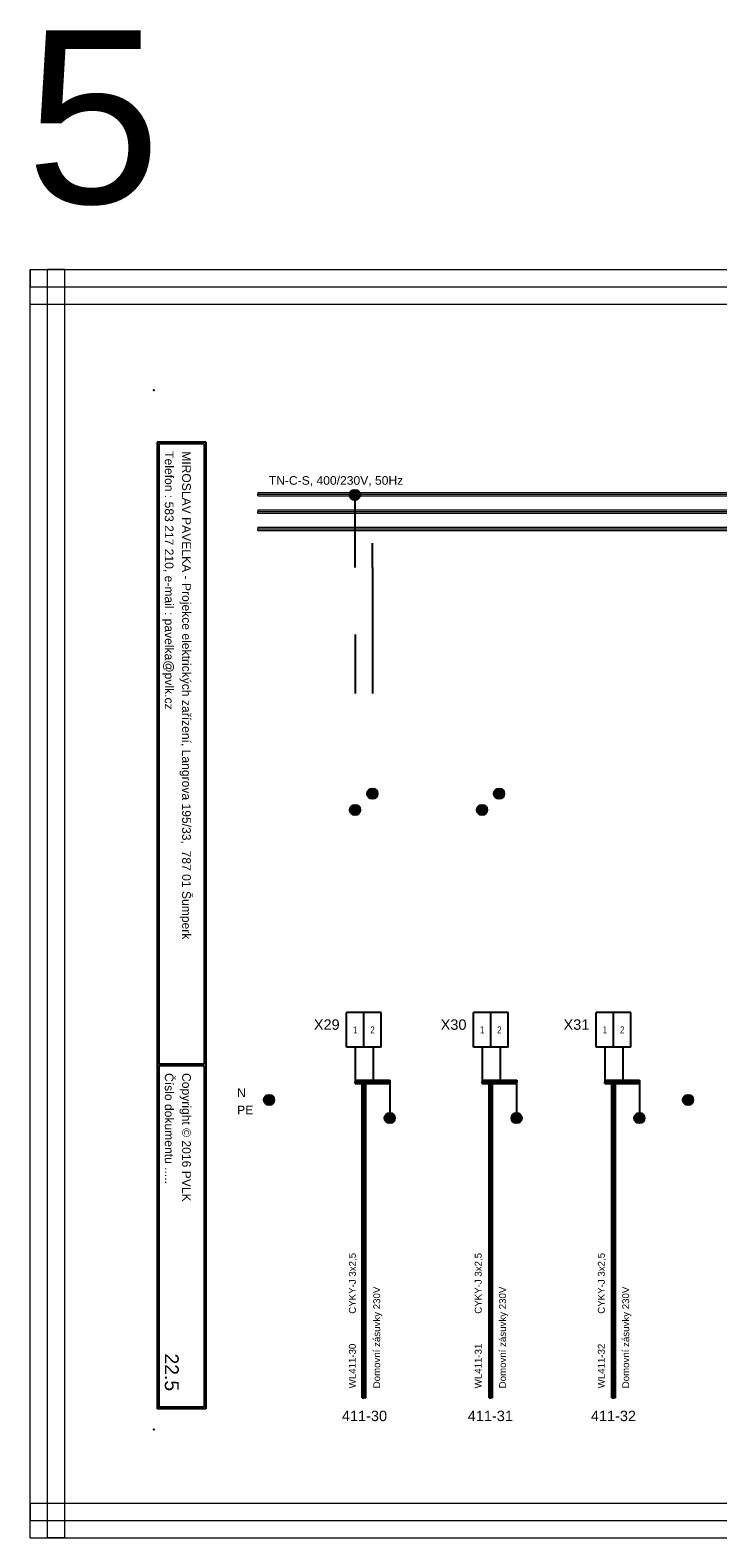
# Model space of a CAD drawing. Extents: x -1152 to 4054, y -4939 to -4246.
# Tile 10 of 19: x 1506 to 1705, y -4939 to -4504. Entities that reach past the tile are written whole.
import ezdxf
from ezdxf.enums import TextEntityAlignment as Align

# ---------------------------------------------------------------- set-up
doc = ezdxf.new("R2010")
doc.units = 0
doc.header["$MEASUREMENT"] = 0
for name, color, linetype in [('1-KRESBA', 7, 'Continuous'), ('__10-Popisy', 220, 'Continuous'), ('__Bílá', 7, 'Continuous'), ('__Oranžová', 30, 'Continuous'), ('__Rudá 010', 10, 'Continuous'), ('__Vínová 220', 220, 'Continuous'), ('__Zelená', 3, 'Continuous')]:
    doc.layers.add(name, color=color, linetype=linetype)
doc.styles.add('Arial', font='arial.ttf')
doc.styles.add('GENERATED_STYLE_1', font='arial.ttf')

# ---------------------------------------------------------------- blocks, each defined once
blk = doc.blocks.new('L0001A02')
at = {"linetype": 'Continuous'}
h = blk.add_hatch(color=256, dxfattribs=at)
edge = h.paths.add_edge_path()
edge.add_arc((0, 0), 1.5, 0, 360)
blk.add_circle((0, 0), 1.5)

msp = doc.modelspace()

# ---------------------------------------------------------------- linework, layer by layer
for p, q in [((1602.62, -4787.73), (1597.62, -4787.73)), ((1597.62, -4797.73), (1597.62, -4787.73)), ((1602.62, -4797.73), (1602.62, -4787.73)), ((1607.62, -4787.73), (1602.62, -4787.73)), ((1602.62, -4797.73), (1602.62, -4787.73)), ((1607.62, -4797.73), (1607.62, -4787.73)), ((1639.25, -4787.73), (1634.25, -4787.73)), ((1634.25, -4797.73), (1634.25, -4787.73)), ((1639.25, -4797.73), (1639.25, -4787.73)), ((1644.25, -4787.73), (1639.25, -4787.73)), ((1639.25, -4797.73), (1639.25, -4787.73)), ((1644.25, -4797.73), (1644.25, -4787.73)), ((1674.73, -4787.73), (1669.73, -4787.73)), ((1669.73, -4797.73), (1669.73, -4787.73)), ((1674.73, -4797.73), (1674.73, -4787.73)), ((1679.73, -4787.73), (1674.73, -4787.73)), ((1674.73, -4797.73), (1674.73, -4787.73)), ((1679.73, -4797.73), (1679.73, -4787.73)), ((1602.62, -4797.73), (1597.62, -4797.73)), ((1607.62, -4797.73), (1602.62, -4797.73)), ((1639.25, -4797.73), (1634.25, -4797.73)), ((1644.25, -4797.73), (1639.25, -4797.73)), ((1674.73, -4797.73), (1669.73, -4797.73)), ((1679.73, -4797.73), (1674.73, -4797.73))]:
    msp.add_line(p, q)
at = {"layer": '1-KRESBA'}
for p, q in [((1600.12, -4659.3), (1600.12, -4638.26)), ((1605.12, -4659.3), (1605.12, -4652.27)), ((1605.12, -4659.3), (1605.12, -4695.66)), ((1600.12, -4678.65), (1600.12, -4695.66)), ((1600.12, -4797.73), (1600.12, -4807.73)), ((1605.32, -4797.73), (1605.32, -4807.73)), ((1636.75, -4797.73), (1636.75, -4807.73)), ((1641.94, -4797.73), (1641.94, -4807.73)), ((1672.23, -4797.73), (1672.23, -4807.73)), ((1677.42, -4797.73), (1677.42, -4807.73)), ((1600.12, -4807.23), (1600.12, -4807.73)), ((1600.12, -4807.23), (1610.12, -4807.23)), ((1600.12, -4808.23), (1600.12, -4807.73)), ((1600.12, -4807.73), (1610.12, -4807.73)), ((1600.12, -4808.23), (1610.12, -4808.23)), ((1602.15, -4898.94), (1602.15, -4807.52)), ((1602.15, -4807.52), (1602.65, -4807.52)), ((1602.65, -4898.94), (1602.65, -4807.52)), ((1603.15, -4807.52), (1602.65, -4807.52)), ((1603.15, -4898.94), (1603.15, -4807.52)), ((1610.11, -4807.73), (1610.11, -4817.73)), ((1610.12, -4807.23), (1610.12, -4807.73)), ((1610.12, -4808.23), (1610.12, -4807.73)), ((1636.75, -4807.23), (1636.75, -4807.73)), ((1636.75, -4807.23), (1646.75, -4807.23)), ((1636.75, -4808.23), (1636.75, -4807.73)), ((1636.75, -4807.73), (1646.75, -4807.73)), ((1636.75, -4808.23), (1646.75, -4808.23)), ((1638.78, -4898.94), (1638.78, -4807.52)), ((1638.78, -4807.52), (1639.28, -4807.52)), ((1639.28, -4898.94), (1639.28, -4807.52)), ((1639.78, -4807.52), (1639.28, -4807.52)), ((1639.78, -4898.94), (1639.78, -4807.52)), ((1646.74, -4807.73), (1646.74, -4817.73)), ((1646.75, -4807.23), (1646.75, -4807.73)), ((1646.75, -4808.23), (1646.75, -4807.73)), ((1672.23, -4807.23), (1672.23, -4807.73)), ((1672.23, -4807.23), (1682.23, -4807.23)), ((1672.23, -4808.23), (1672.23, -4807.73)), ((1672.23, -4807.73), (1682.23, -4807.73)), ((1672.23, -4808.23), (1682.23, -4808.23)), ((1674.26, -4898.94), (1674.26, -4807.52)), ((1674.26, -4807.52), (1674.76, -4807.52)), ((1674.76, -4898.94), (1674.76, -4807.52)), ((1675.26, -4807.52), (1674.76, -4807.52)), ((1675.26, -4898.94), (1675.26, -4807.52)), ((1682.22, -4807.73), (1682.22, -4817.73)), ((1682.23, -4807.23), (1682.23, -4807.73)), ((1682.23, -4808.23), (1682.23, -4807.73)), ((1602.15, -4898.94), (1602.65, -4898.94)), ((1603.15, -4898.94), (1602.65, -4898.94)), ((1638.78, -4898.94), (1639.28, -4898.94)), ((1639.78, -4898.94), (1639.28, -4898.94)), ((1674.26, -4898.94), (1674.76, -4898.94)), ((1675.26, -4898.94), (1674.76, -4898.94))]:
    msp.add_line(p, q, dxfattribs=at)
at = {"layer": '__Bílá'}
for p, q in [((1556.95, -4623.12), (1542.95, -4623.12)), ((1542.95, -4623.12), (1542.95, -4902.12)), ((1556.45, -4623.62), (1543.45, -4623.62)), ((1543.45, -4623.62), (1543.45, -4802.62)), ((1556.45, -4623.62), (1556.45, -4802.62)), ((1556.95, -4623.12), (1556.95, -4902.12)), ((1556.45, -4802.62), (1543.45, -4802.62)), ((1556.45, -4803.12), (1543.45, -4803.12)), ((1543.45, -4803.12), (1543.45, -4901.62)), ((1556.45, -4803.12), (1556.45, -4901.62)), ((1556.95, -4902.12), (1542.95, -4902.12)), ((1556.45, -4901.62), (1543.45, -4901.62))]:
    msp.add_line(p, q, dxfattribs=at)
for p in [(1541.95, -4608.12), (1541.95, -4908.12)]:
    msp.add_point(p, dxfattribs=at)
at = {"layer": '__Oranžová', "lineweight": 0}
for p, q in [((1571.95, -4637.62), (1571.95, -4638.12)), ((1571.95, -4637.62), (1926.95, -4637.62)), ((1571.95, -4638.62), (1571.95, -4638.12)), ((1571.95, -4638.12), (1926.95, -4638.12)), ((1571.95, -4638.62), (1926.95, -4638.62)), ((1571.95, -4642.62), (1571.95, -4643.12)), ((1571.95, -4642.62), (1926.95, -4642.62)), ((1571.95, -4643.62), (1571.95, -4643.12)), ((1571.95, -4643.12), (1926.95, -4643.12)), ((1571.95, -4643.62), (1926.95, -4643.62)), ((1571.95, -4647.62), (1571.95, -4648.12)), ((1571.95, -4647.62), (1926.95, -4647.62)), ((1571.95, -4648.62), (1571.95, -4648.12)), ((1571.95, -4648.12), (1926.95, -4648.12)), ((1571.95, -4648.62), (1926.95, -4648.62))]:
    msp.add_line(p, q, dxfattribs=at)
at = {"layer": '__Vínová 220', "lineweight": 0}
for p, q in [((1506.24, -4573.3), (1506.24, -4578.3)), ((1506.24, -4573.3), (2002.64, -4573.3)), ((1506.24, -4939.38), (1506.24, -4573.3)), ((1506.24, -4573.3), (1511.24, -4573.3)), ((1511.24, -4939.38), (1511.24, -4573.3)), ((1516.24, -4573.3), (1511.24, -4573.3)), ((1516.24, -4939.38), (1516.24, -4573.3)), ((1506.24, -4583.3), (1506.24, -4578.3)), ((1506.24, -4578.3), (2002.64, -4578.3)), ((1506.24, -4583.3), (2002.64, -4583.3)), ((1506.24, -4929.38), (1506.24, -4934.38)), ((1506.24, -4929.38), (2002.64, -4929.38)), ((1506.24, -4939.38), (1506.24, -4934.38)), ((1506.24, -4934.38), (2002.64, -4934.38)), ((1506.24, -4939.38), (2002.64, -4939.38)), ((1506.24, -4939.38), (1511.24, -4939.38)), ((1516.24, -4939.38), (1511.24, -4939.38))]:
    msp.add_line(p, q, dxfattribs=at)

# ---------------------------------------------------------------- block references
at = {"layer": '1-KRESBA'}
for p in [(1600.05, -4638.34), (1605.07, -4724.57), (1641.66, -4724.57), (1600.09, -4729.28), (1636.76, -4729.28), (1575.23, -4812.96), (1696.24, -4812.96), (1610.08, -4818.22), (1646.71, -4818.22), (1682.17, -4818.22)]:
    msp.add_blockref('L0001A02', p, dxfattribs=at)

# ---------------------------------------------------------------- texts
at = {"style": 'Arial'}
for tag, p in [('X29', (1595.62, -4792.73)), ('X30', (1632.25, -4792.73)), ('X31', (1667.73, -4792.73))]:
    msp.add_attdef(tag, text='X', height=3, dxfattribs=at).set_placement(p, align=Align.RIGHT)
at = {"style": 'Arial', "width": 0.8}
for tag, p in [('1', (1600.12, -4792.73)), ('2', (1605.12, -4792.73)), ('1', (1636.75, -4792.73)), ('2', (1641.75, -4792.73)), ('1', (1672.23, -4792.73)), ('2', (1677.23, -4792.73))]:
    msp.add_attdef(tag, text='1', height=2, dxfattribs=at).set_placement(p, align=Align.MIDDLE)
at = {"layer": '__10-Popisy', "style": 'Arial'}
msp.add_text('5', height=50, dxfattribs=at).set_placement((1505.06, -4554.18))
at = {"layer": '__Bílá', "style": 'Arial'}
for s, p in [('Telefon : 583 217 210, e-mail : pavelka@pvlk.cz', (1545.14, -4625.71)), ('MIROSLAV PAVELKA - Projekce elektrických zařízení, Langrova 195/33,  787 01 Šumperk', (1550.14, -4625.71)), ('Číslo dokumentu .....', (1545.14, -4805.21)), ('Copyright © 2016 PVLK', (1550.14, -4805.21))]:
    msp.add_text(s, height=2.5, rotation=270, dxfattribs=at).set_placement(p)
at = {"layer": '__Oranžová', "lineweight": 0, "style": 'Arial'}
msp.add_text('TN-C-S, 400/230V, 50Hz', height=2.5, dxfattribs=at).set_placement((1575.16, -4635.4))
at = {"layer": '__Rudá 010', "style": 'Arial'}
for s, p in [('CYKY-J 3x2,5', (1600.29, -4874.69)), ('CYKY-J 3x2,5', (1636.64, -4874.69)), ('CYKY-J 3x2,5', (1672.19, -4874.69)), ('WL411-30', (1600.29, -4896.22)), ('WL411-31', (1636.64, -4896.22)), ('WL411-32', (1672.19, -4896.22))]:
    msp.add_text(s, height=2, rotation=90, dxfattribs=at).set_placement(p)
at = {"layer": '__Rudá 010', "style": 'GENERATED_STYLE_1'}
for s, p in [('411-30', (1602.79, -4905.68)), ('411-31', (1639.14, -4905.68)), ('411-32', (1674.69, -4905.68))]:
    msp.add_text(s, height=3, dxfattribs=at).set_placement(p, align=Align.CENTER)
at = {"layer": '__Rudá 010', "char_height": 2, "width": 62.8406, "attachment_point": 1, "rotation": 90, "style": 'Arial'}
for insert in [(1605.32, -4896.22), (1641.67, -4896.22), (1677.23, -4896.22)]:
    msp.add_mtext('Domovní zásuvky 230V', dxfattribs=dict(at, insert=insert))
at = {"layer": '__Vínová 220', "style": 'Arial'}
msp.add_attdef('22.5', text='F.1.201', height=4, rotation=270, dxfattribs=at).set_placement((1545.14, -4897.03), align=Align.RIGHT)
at = {"layer": '__Zelená', "color": 4, "linetype": 'Continuous', "style": 'Arial'}
msp.add_text('N', height=2.5, dxfattribs=at).set_placement((1566.02, -4812.17))
at = {"layer": '__Zelená', "linetype": 'Continuous', "style": 'Arial'}
msp.add_text('PE', height=2.5, dxfattribs=at).set_placement((1566.02, -4817.12))

doc.saveas('drawing.dxf')
